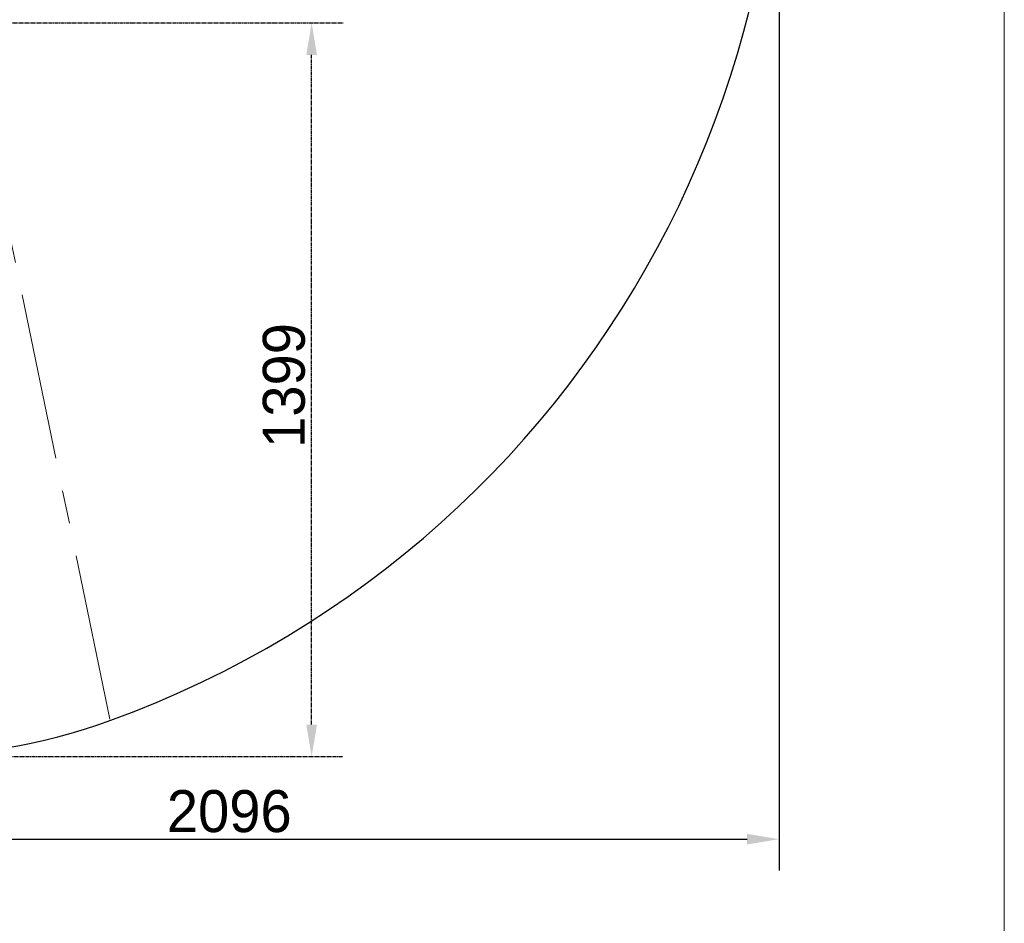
# Model space of a CAD drawing. Header units: millimetres. Extents: x -8713 to 3261, y -18743 to -8704.
# Tile 100 of 154: x -3624 to -1747, y -14379 to -12657. Entities that reach past the tile are written whole.
import ezdxf

# ---------------------------------------------------------------- set-up
doc = ezdxf.new("R2010")
doc.units = ezdxf.units.MM
doc.header["$LTSCALE"] = 10
doc.header["$PDSIZE"] = -1
doc.linetypes.add('CENTER', pattern=[50.8, 31.75, -6.35, 6.35, -6.35])
doc.linetypes.add('CENTER2', pattern=[1.125, 0.75, -0.125, 0.125, -0.125])
doc.layers.get('Defpoints').update_dxf_attribs({"true_color": 0x5e5e5e})
for name, color, linetype, lineweight in [('1轮廓实线层', 7, 'Continuous', 18), ('cen', 2, 'CENTER', 18), ('图框层', 7, 'Continuous', 18)]:
    doc.layers.add(name, color=color, linetype=linetype, lineweight=lineweight)
doc.dimstyles.new('ISO-25', dxfattribs={"dimscale": 20, "dimtxt": 4, "dimasz": 3.05, "dimexe": 3, "dimexo": 0.625, "dimtad": 1, "dimdec": 0, "dimtxsty": 'Standard', "dimcen": 2.5, "dimclrd": 1, "dimclre": 1, "dimclrt": 4, "dimadec": 1, "dimazin": 2, "dimtfac": 1, "dimtdec": 0, "dimtmove": 0, "dimatfit": 0, "dimfxl": 1, "dimarcsym": 0})

# ---------------------------------------------------------------- blocks, each defined once
blk = doc.blocks.new('*D181')
at = {"color": 1, "lineweight": -2, "transparency": 16777216}
for p, q in [((-2176.8, -12185.6), (-2176.8, -14279)), ((-4272.6, -12682.5), (-4272.6, -14279)), ((-4211.6, -14219), (-2237.8, -14219))]:
    blk.add_line(p, q, dxfattribs=at)
at = {"color": 1, "lineweight": 20, "transparency": 16777216}
for points in [[(-4211.6, -14208.9), (-4211.6, -14229.2), (-4272.6, -14219)], [(-2237.8, -14208.9), (-2237.8, -14229.2), (-2176.8, -14219)]]:
    blk.add_solid(points, dxfattribs=at)
at = {"layer": 'Defpoints', "color": 0, "lineweight": 20, "transparency": 16777216}
for p in [(-2176.8, -12173.1), (-4272.6, -12670), (-2176.8, -14219)]:
    blk.add_point(p, dxfattribs=at)
at = {"color": 4, "transparency": 16777216, "insert": (-3224.7, -14166.1), "char_height": 80, "attachment_point": 5}
blk.add_mtext('2096', dxfattribs=at)
blk = doc.blocks.new('ZwmFrameMain_A4^_^无分区图框^_^portrait')
at = {"layer": '1轮廓实线层'}
blk.add_line((180, 287), (180, 0), dxfattribs=at)
blk = doc.blocks.new('*D222')
at = {"color": 1, "linetype": 'CENTER2', "lineweight": -2, "transparency": 16777216}
for p, q in [((-4075.1, -12663.1), (-3007.7, -12663.1)), ((-3067.7, -14000.7), (-3067.7, -12724.1)), ((-3848.9, -14061.7), (-3007.7, -14061.7))]:
    blk.add_line(p, q, dxfattribs=at)
at = {"color": 1, "linetype": 'CENTER2', "lineweight": 20, "transparency": 16777216}
for points in [[(-3077.9, -12724.1), (-3057.5, -12724.1), (-3067.7, -12663.1)], [(-3077.9, -14000.7), (-3057.5, -14000.7), (-3067.7, -14061.7)]]:
    blk.add_solid(points, dxfattribs=at)
at = {"layer": 'Defpoints', "color": 0, "linetype": 'CENTER2', "lineweight": 20, "transparency": 16777216}
for p in [(-4087.6, -12663.1), (-3067.7, -12663.1), (-3861.4, -14061.7)]:
    blk.add_point(p, dxfattribs=at)
at = {"color": 4, "linetype": 'CENTER2', "lineweight": 20, "transparency": 16777216, "insert": (-3120.2, -13354.2), "char_height": 80, "attachment_point": 5, "rotation": 90}
blk.add_mtext('1399', dxfattribs=at)

msp = doc.modelspace()

# ---------------------------------------------------------------- linework, layer by layer
at = {"color": 4}
for centre, radius, start, end in [((-4112.6, -12173.1), 1935.8, 290, 188), ((-3845.8, -12906.1), 1155.8, 248.4582, 290)]:
    msp.add_arc(centre, radius, start, end, dxfattribs=at)
at = {"layer": 'cen', "color": 2, "linetype": 'CENTER'}
msp.add_line((-3452.3, -13990), (-3683.9, -12870), dxfattribs=at)

# ---------------------------------------------------------------- block references
at = {"layer": '图框层', "xscale": 33.8, "yscale": 33.8, "zscale": 33.8}
msp.add_blockref('ZwmFrameMain_A4^_^无分区图框^_^portrait', (-7831.5, -18574), dxfattribs=at)

# ---------------------------------------------------------------- dimensions: what is measured, and where the dimension line sits
dim = msp.add_linear_dim(base=(-2176.8, -14219), p1=(-4272.6, -12670), p2=(-2176.8, -12173.1), dimstyle='ISO-25')
dim.commit()
dim.dimension.update_dxf_attribs({"geometry": '*D181', "text_midpoint": (-3224.7, -14166.1)})
at = {"linetype": 'CENTER2', "lineweight": 20}
dim = msp.add_linear_dim(base=(-3067.7, -12663.1), p1=(-3861.4, -14061.7), p2=(-4087.6, -12663.1), angle=90, dimstyle='ISO-25', dxfattribs=at)
dim.commit()
dim.dimension.update_dxf_attribs({"geometry": '*D222', "text_midpoint": (-3067.7, -13354.2), "dimtype": 160})

doc.saveas('drawing.dxf')
